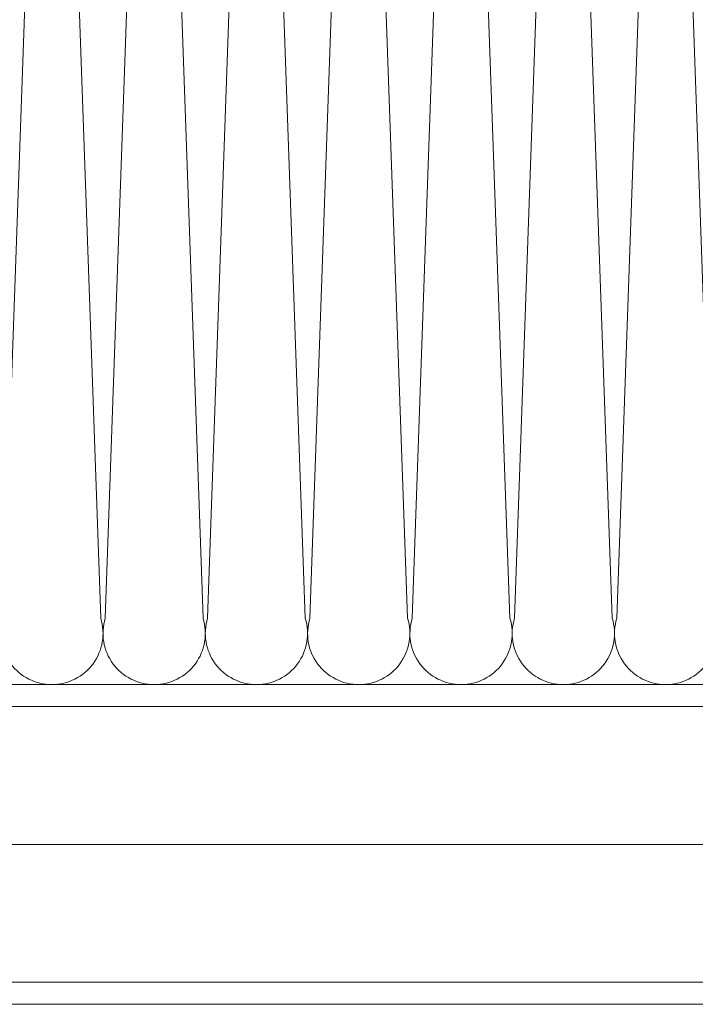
# Model space of a CAD drawing. Header units: millimetres. Extents: x -33628 to -373, y -3399 to 2697.
# Tile 18 of 99: x -23704 to -23698, y -3397 to -3388. Entities that reach past the tile are written whole.
import ezdxf

# ---------------------------------------------------------------- set-up
doc = ezdxf.new("R2010")
doc.units = ezdxf.units.MM
doc.header["$LTSCALE"] = 0.2
doc.header["$MEASUREMENT"] = 0
for name, color, linetype, lineweight in [('_MB_izolacje_0.09', 132, 'Continuous', 9), ('_MB_obrobki_stal_0.15', 6, 'Continuous', 15), ('_MB_ocieplenie_0.09', 51, 'Continuous', 9)]:
    doc.layers.add(name, color=color, linetype=linetype, lineweight=lineweight)

# ---------------------------------------------------------------- blocks, each defined once
blk = doc.blocks.new('*U277')
at = {"layer": '_MB_ocieplenie_0.09', "flags": 128}
for points in [[(353.58, 342.79, 0.505403), (334.48, 316.86), (352.73, -199.59, -1.345402), (314.43, -199.59), (332.68, 316.86, 0.505403), (313.58, 342.79)], [(393.58, 342.79, 0.505403), (374.48, 316.86), (392.73, -199.59, -1.345402), (354.43, -199.59), (372.68, 316.86, 0.505403), (353.58, 342.79)], [(433.58, 342.79, 0.505403), (414.48, 316.86), (432.73, -199.59, -1.345402), (394.43, -199.59), (412.68, 316.86, 0.505403), (393.58, 342.79)], [(473.58, 342.79, 0.505403), (454.48, 316.86), (472.73, -199.59, -1.345402), (434.43, -199.59), (452.68, 316.86, 0.505403), (433.58, 342.79)], [(513.58, 342.79, 0.505403), (494.48, 316.86), (512.73, -199.59, -1.345402), (474.43, -199.59), (492.68, 316.86, 0.505403), (473.58, 342.79)], [(553.58, 342.79, 0.505403), (534.48, 316.86), (552.73, -199.59, -1.345402), (514.43, -199.59), (532.68, 316.86, 0.505403), (513.58, 342.79)], [(593.58, 342.79, 0.505403), (574.48, 316.86), (592.73, -199.59, -1.345402), (554.43, -199.59), (572.68, 316.86, 0.505403), (553.58, 342.79)], [(633.58, 342.79, 0.505403), (614.48, 316.86), (632.73, -199.59, -1.345402), (594.43, -199.59), (612.68, 316.86, 0.505403), (593.58, 342.79)]]:
    blk.add_lwpolyline(points, format="xyb", dxfattribs=at)
blk = doc.blocks.new('szyb-szkło_150-piętro2')
at = {"layer": '_MB_izolacje_0.09', "elevation": 0}
for points in [[(13.1077, 9), (-9, 9), (-9, -13.1077)], [(13.1077, 7.75), (-7.75, 7.75), (-7.75, -13.1077)], [(13.1077, 6.5), (-6.5, 6.5), (-6.5, -13.1077)]]:
    blk.add_lwpolyline(points, dxfattribs=at)
at = {"layer": '_MB_obrobki_stal_0.15', "elevation": 0}
for points in [[(13.1077, 9.2), (-9.2, 9.2), (-9.2, -13.1077)], [(13.1077, 6.3), (-6.3, 6.3), (-6.3, -13.1077)]]:
    blk.add_lwpolyline(points, dxfattribs=at)
at = {"xscale": 0.02319810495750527, "yscale": 0.02319810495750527, "zscale": 0.02319810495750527, "rotation": 90.00000000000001}
blk.add_blockref('*U277', (1.6522, -17.1185), dxfattribs=at)

msp = doc.modelspace()

# ---------------------------------------------------------------- block references
at = {"rotation": 90}
msp.add_blockref('szyb-szkło_150-piętro2', (-23707.2726, -3387.5728), dxfattribs=at)

doc.saveas('drawing.dxf')
